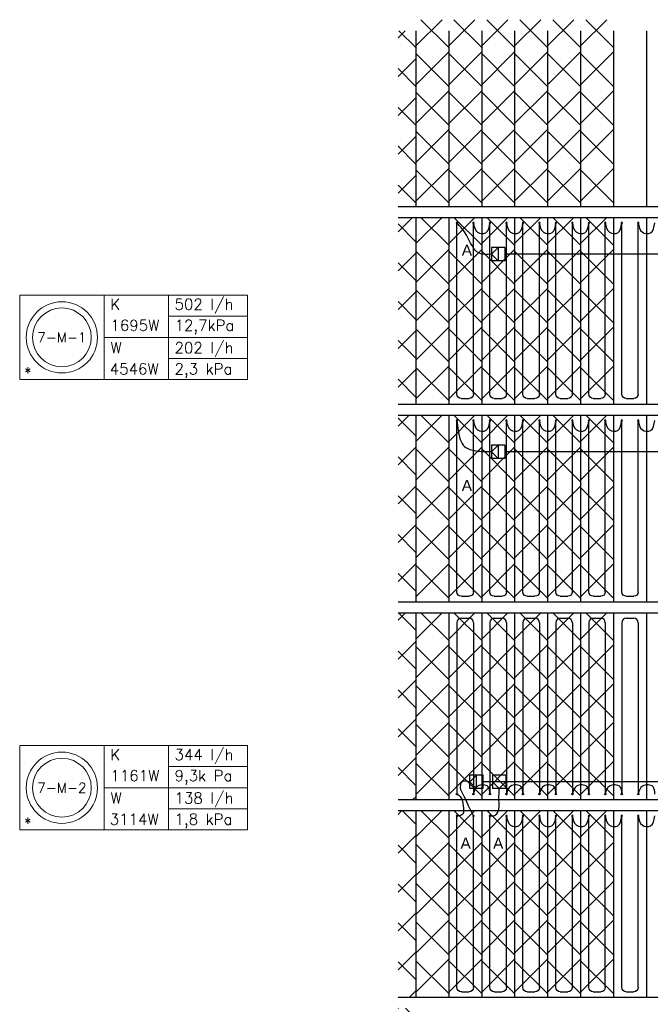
# Model space of a CAD drawing. Extents: x 51386 to 237147, y -567529 to -237881.
# Tile 10 of 16: x 110987 to 116726, y -258953 to -249989. Entities that reach past the tile are written whole.
import ezdxf
from ezdxf.enums import TextEntityAlignment as Align

# ---------------------------------------------------------------- set-up
doc = ezdxf.new("R2010")
doc.units = 0
doc.header["$LTSCALE"] = 25
for name, color, linetype in [('000Vermogens2', 7, 'CONTINUOUS'), ('KP-bandraster', 5, 'CONTINUOUS'), ('KP-koppelingen', 6, 'CONTINUOUS'), ('KP-leidingen(aanvoer)', 5, 'CONTINUOUS'), ('KP-panelen', 1, 'CONTINUOUS'), ('KP-registers', 4, 'CONTINUOUS'), ('KP-slangen', 7, 'CONTINUOUS'), ('KP-tekst', 7, 'CONTINUOUS')]:
    doc.layers.add(name, color=color, linetype=linetype)
doc.layers.add('KP-Aluminium', color=8, linetype='CONTINUOUS', lineweight=18)
doc.styles.add('arial', font='ARIAL.TTF')
doc.styles.add('VERWOL-1', font='ROMANS.SHX')
pattern_1 = [(45, (-34026.4, 3026.83), (-176.7767, 176.7767), []), (135, (-34026.4, 3026.83), (-176.7767, -176.7767), [])]

# ---------------------------------------------------------------- blocks, each defined once
blk = doc.blocks.new('Register A')
at = {"layer": 'KP-registers', "linetype": 'Continuous'}
for p, q in [((50, 115), (50, 185)), ((90, 225), (1644, 225)), ((90, 75), (1644, 75))]:
    blk.add_line(p, q, dxfattribs=at)
for centre in [(1650, 225), (1650, 75)]:
    blk.add_circle(centre, 6, dxfattribs=at)
for centre, start, end in [((90, 185), 90, 180), ((90, 115), 180, 270)]:
    blk.add_arc(centre, 40, start, end, dxfattribs=at)

msp = doc.modelspace()

# ---------------------------------------------------------------- hatches: boundary and pattern name
at = {"layer": 'KP-Aluminium', "linetype": 'Continuous'}
h = msp.add_hatch(dxfattribs=at)
h.set_pattern_fill('ANSI37', color=256, scale=2000, style=0)
h.set_pattern_definition([(45, (-35526.4, 4826.83), (-176.7767, 176.7767), []), (135, (-35526.4, 4826.83), (-176.7767, -176.7767), [])])
h.paths.add_polyline_path([(114891.1, -249988.7), (114591.1, -249988.7), (114591.1, -251688.7), (114891.1, -251688.7)])
h = msp.add_hatch(dxfattribs=at)
h.set_pattern_fill('ANSI37', color=256, scale=2000, style=0)
h.set_pattern_definition([(45, (-35226.4, 4826.83), (-176.7767, 176.7767), []), (135, (-35226.4, 4826.83), (-176.7767, -176.7767), [])])
h.paths.add_polyline_path([(115191.1, -249988.7), (114891.1, -249988.7), (114891.1, -251688.7), (115191.1, -251688.7)])
h = msp.add_hatch(dxfattribs=at)
h.set_pattern_fill('ANSI37', color=256, scale=2000, style=0)
h.set_pattern_definition([(45, (-34926.4, 4826.83), (-176.7767, 176.7767), []), (135, (-34926.4, 4826.83), (-176.7767, -176.7767), [])])
h.paths.add_polyline_path([(115491.1, -249988.7), (115191.1, -249988.7), (115191.1, -251688.7), (115491.1, -251688.7)])
h = msp.add_hatch(dxfattribs=at)
h.set_pattern_fill('ANSI37', color=256, scale=2000, style=0)
h.set_pattern_definition([(45, (-34626.4, 4826.83), (-176.7767, 176.7767), []), (135, (-34626.4, 4826.83), (-176.7767, -176.7767), [])])
h.paths.add_polyline_path([(115791.1, -249988.7), (115491.1, -249988.7), (115491.1, -251688.7), (115791.1, -251688.7)])
h = msp.add_hatch(dxfattribs=at)
h.set_pattern_fill('ANSI37', color=256, scale=2000, style=0)
h.set_pattern_definition([(45, (-34326.4, 4826.83), (-176.7767, 176.7767), []), (135, (-34326.4, 4826.83), (-176.7767, -176.7767), [])])
h.paths.add_polyline_path([(116091.1, -249988.7), (115791.1, -249988.7), (115791.1, -251688.7), (116091.1, -251688.7)])
h = msp.add_hatch(dxfattribs=at)
h.set_pattern_fill('ANSI37', color=256, scale=2000, style=0)
h.set_pattern_definition([(45, (-34026.4, 4826.83), (-176.7767, 176.7767), []), (135, (-34026.4, 4826.83), (-176.7767, -176.7767), [])])
h.paths.add_polyline_path([(116391.1, -249988.7), (116091.1, -249988.7), (116091.1, -251688.7), (116391.1, -251688.7)])
h = msp.add_hatch(dxfattribs=at)
h.set_pattern_fill('ANSI37', color=256, scale=2000, style=0)
h.set_pattern_definition(pattern_1)
h.paths.add_polyline_path([(114591.1, -255388.8), (114469.6, -255388.8), (114469.6, -255388.7), (114429.6, -255388.7), (114429.6, -257088.7), (114591.1, -257088.7)])
h.paths.add_polyline_path([(114591.1, -253588.7), (114429.6, -253588.7), (114429.6, -255288.7), (114591.1, -255288.7)])
h.paths.add_polyline_path([(114591.1, -251788.7), (114429.6, -251788.7), (114429.6, -253488.7), (114591.1, -253488.7)])
h.paths.add_polyline_path([(114591.1, -250238.7), (114429.6, -250238.7), (114429.6, -251688.7), (114591.1, -251688.7)])
h.paths.add_polyline_path([(114591.1, -250088.7), (114429.6, -250088.7), (114429.6, -250238.7), (114591.1, -250238.7)])
h = msp.add_hatch(dxfattribs=at)
h.set_pattern_fill('ANSI37', color=256, scale=2000, style=0)
h.set_pattern_definition([(45, (-35526.4, 3026.83), (-176.7767, 176.7767), []), (135, (-35526.4, 3026.83), (-176.7767, -176.7767), [])])
h.paths.add_polyline_path([(114891.1, -251788.7), (114591.1, -251788.7), (114591.1, -253488.7), (114891.1, -253488.7)])
h = msp.add_hatch(dxfattribs=at)
h.set_pattern_fill('ANSI37', color=256, scale=2000, style=0)
h.set_pattern_definition([(45, (-35226.4, 3026.83), (-176.7767, 176.7767), []), (135, (-35226.4, 3026.83), (-176.7767, -176.7767), [])])
h.paths.add_polyline_path([(115191.1, -251788.7), (114891.1, -251788.7), (114891.1, -253488.7), (115191.1, -253488.7)])
h = msp.add_hatch(dxfattribs=at)
h.set_pattern_fill('ANSI37', color=256, scale=2000, style=0)
h.set_pattern_definition([(45, (-34926.4, 3026.83), (-176.7767, 176.7767), []), (135, (-34926.4, 3026.83), (-176.7767, -176.7767), [])])
h.paths.add_polyline_path([(115491.1, -251788.7), (115191.1, -251788.7), (115191.1, -253488.7), (115491.1, -253488.7)])
h = msp.add_hatch(dxfattribs=at)
h.set_pattern_fill('ANSI37', color=256, scale=2000, style=0)
h.set_pattern_definition([(45, (-34626.4, 3026.83), (-176.7767, 176.7767), []), (135, (-34626.4, 3026.83), (-176.7767, -176.7767), [])])
h.paths.add_polyline_path([(115791.1, -251788.7), (115491.1, -251788.7), (115491.1, -253488.7), (115791.1, -253488.7)])
h = msp.add_hatch(dxfattribs=at)
h.set_pattern_fill('ANSI37', color=256, scale=2000, style=0)
h.set_pattern_definition([(45, (-34326.4, 3026.83), (-176.7767, 176.7767), []), (135, (-34326.4, 3026.83), (-176.7767, -176.7767), [])])
h.paths.add_polyline_path([(116091.1, -251788.7), (115791.1, -251788.7), (115791.1, -253488.7), (116091.1, -253488.7)])
h = msp.add_hatch(dxfattribs=at)
h.set_pattern_fill('ANSI37', color=256, scale=2000, style=0)
h.set_pattern_definition(pattern_1)
h.paths.add_polyline_path([(116391.1, -251788.7), (116091.1, -251788.7), (116091.1, -253488.7), (116391.1, -253488.7)])
h = msp.add_hatch(dxfattribs=at)
h.set_pattern_fill('ANSI37', color=256, scale=2000, style=0)
h.set_pattern_definition([(45, (-35526.4, 1226.83), (-176.7767, 176.7767), []), (135, (-35526.4, 1226.83), (-176.7767, -176.7767), [])])
h.paths.add_polyline_path([(114891.1, -253588.7), (114591.1, -253588.7), (114591.1, -255288.7), (114891.1, -255288.7)])
h = msp.add_hatch(dxfattribs=at)
h.set_pattern_fill('ANSI37', color=256, scale=2000, style=0)
h.set_pattern_definition([(45, (-35226.4, 1226.83), (-176.7767, 176.7767), []), (135, (-35226.4, 1226.83), (-176.7767, -176.7767), [])])
h.paths.add_polyline_path([(115191.1, -253588.7), (114891.1, -253588.7), (114891.1, -255288.7), (115191.1, -255288.7)])
h = msp.add_hatch(dxfattribs=at)
h.set_pattern_fill('ANSI37', color=256, scale=2000, style=0)
h.set_pattern_definition([(45, (-34926.4, 1226.83), (-176.7767, 176.7767), []), (135, (-34926.4, 1226.83), (-176.7767, -176.7767), [])])
h.paths.add_polyline_path([(115491.1, -253588.7), (115191.1, -253588.7), (115191.1, -255288.7), (115491.1, -255288.7)])
h = msp.add_hatch(dxfattribs=at)
h.set_pattern_fill('ANSI37', color=256, scale=2000, style=0)
h.set_pattern_definition([(45, (-34626.4, 1226.83), (-176.7767, 176.7767), []), (135, (-34626.4, 1226.83), (-176.7767, -176.7767), [])])
h.paths.add_polyline_path([(115791.1, -253588.7), (115491.1, -253588.7), (115491.1, -255288.7), (115791.1, -255288.7)])
h = msp.add_hatch(dxfattribs=at)
h.set_pattern_fill('ANSI37', color=256, scale=2000, style=0)
h.set_pattern_definition([(45, (-34326.4, 1226.83), (-176.7767, 176.7767), []), (135, (-34326.4, 1226.83), (-176.7767, -176.7767), [])])
h.paths.add_polyline_path([(116091.1, -253588.7), (115791.1, -253588.7), (115791.1, -255288.7), (116091.1, -255288.7)])
h = msp.add_hatch(dxfattribs=at)
h.set_pattern_fill('ANSI37', color=256, scale=2000, style=0)
h.set_pattern_definition([(45, (-34026.4, 1226.83), (-176.7767, 176.7767), []), (135, (-34026.4, 1226.83), (-176.7767, -176.7767), [])])
h.paths.add_polyline_path([(116391.1, -253588.7), (116091.1, -253588.7), (116091.1, -255288.7), (116391.1, -255288.7)])
h = msp.add_hatch(dxfattribs=at)
h.set_pattern_fill('ANSI37', color=256, scale=2000, style=0)
h.set_pattern_definition([(45, (-35526.4, -573.17), (-176.7767, 176.7767), []), (135, (-35526.4, -573.17), (-176.7767, -176.7767), [])])
h.paths.add_polyline_path([(114891.1, -255388.7), (114591.1, -255388.7), (114591.1, -257088.7), (114891.1, -257088.7)])
h = msp.add_hatch(dxfattribs=at)
h.set_pattern_fill('ANSI37', color=256, scale=2000, style=0)
h.set_pattern_definition([(45, (-35226.4, -573.17), (-176.7767, 176.7767), []), (135, (-35226.4, -573.17), (-176.7767, -176.7767), [])])
h.paths.add_polyline_path([(115191.1, -255388.7), (114891.1, -255388.7), (114891.1, -257088.7), (115191.1, -257088.7)])
h = msp.add_hatch(dxfattribs=at)
h.set_pattern_fill('ANSI37', color=256, scale=2000, style=0)
h.set_pattern_definition([(45, (-34926.4, -573.17), (-176.7767, 176.7767), []), (135, (-34926.4, -573.17), (-176.7767, -176.7767), [])])
h.paths.add_polyline_path([(115491.1, -255388.7), (115191.1, -255388.7), (115191.1, -257088.7), (115491.1, -257088.7)])
h = msp.add_hatch(dxfattribs=at)
h.set_pattern_fill('ANSI37', color=256, scale=2000, style=0)
h.set_pattern_definition([(45, (-34626.4, -573.17), (-176.7767, 176.7767), []), (135, (-34626.4, -573.17), (-176.7767, -176.7767), [])])
h.paths.add_polyline_path([(115791.1, -255388.7), (115491.1, -255388.7), (115491.1, -257088.7), (115791.1, -257088.7)])
h = msp.add_hatch(dxfattribs=at)
h.set_pattern_fill('ANSI37', color=256, scale=2000, style=0)
h.set_pattern_definition([(45, (-34326.4, -573.17), (-176.7767, 176.7767), []), (135, (-34326.4, -573.17), (-176.7767, -176.7767), [])])
h.paths.add_polyline_path([(116091.1, -255388.7), (115791.1, -255388.7), (115791.1, -257088.7), (116091.1, -257088.7)])
h = msp.add_hatch(dxfattribs=at)
h.set_pattern_fill('ANSI37', color=256, scale=2000, style=0)
h.set_pattern_definition([(45, (-34026.4, -573.17), (-176.7767, 176.7767), []), (135, (-34026.4, -573.17), (-176.7767, -176.7767), [])])
h.paths.add_polyline_path([(116391.1, -255388.7), (116091.1, -255388.7), (116091.1, -257088.7), (116391.1, -257088.7)])
h = msp.add_hatch(dxfattribs=at)
h.set_pattern_fill('ANSI37', color=256, scale=2000, style=0)
h.set_pattern_definition(pattern_1)
h.paths.add_polyline_path([(114591.1, -266188.7), (114429.6, -266188.7), (114429.6, -267638.7), (114591.1, -267638.7)])
h.paths.add_polyline_path([(114591.1, -264388.7), (114429.6, -264388.7), (114429.6, -266088.7), (114591.1, -266088.7)])
h.paths.add_polyline_path([(114591.1, -262588.8), (114469.6, -262588.8), (114469.6, -262588.7), (114429.6, -262588.7), (114429.6, -264288.7), (114591.1, -264288.7)])
h.paths.add_polyline_path([(114591.1, -260788.7), (114429.6, -260788.7), (114429.6, -262488.7), (114591.1, -262488.7)])
h.paths.add_polyline_path([(114591.1, -258988.7), (114429.6, -258988.7), (114429.6, -260688.7), (114591.1, -260688.7)])
h.paths.add_polyline_path([(114591.1, -257188.7), (114429.6, -257188.7), (114429.6, -258888.7), (114591.1, -258888.7)])
h.paths.add_polyline_path([(114591.1, -267638.7), (114429.6, -267638.7), (114429.6, -267788.7), (114591.1, -267788.7)])
h = msp.add_hatch(dxfattribs=at)
h.set_pattern_fill('ANSI37', color=256, scale=2000, style=0)
h.set_pattern_definition([(45, (-35526.4, -2373.17), (-176.7767, 176.7767), []), (135, (-35526.4, -2373.17), (-176.7767, -176.7767), [])])
h.paths.add_polyline_path([(114891.1, -257188.7), (114591.1, -257188.7), (114591.1, -258888.7), (114891.1, -258888.7)])
h = msp.add_hatch(dxfattribs=at)
h.set_pattern_fill('ANSI37', color=256, scale=2000, style=0)
h.set_pattern_definition([(45, (-35226.4, -2373.17), (-176.7767, 176.7767), []), (135, (-35226.4, -2373.17), (-176.7767, -176.7767), [])])
h.paths.add_polyline_path([(115191.1, -257188.7), (114891.1, -257188.7), (114891.1, -258888.7), (115191.1, -258888.7)])
h = msp.add_hatch(dxfattribs=at)
h.set_pattern_fill('ANSI37', color=256, scale=2000, style=0)
h.set_pattern_definition([(45, (-34926.4, -2373.17), (-176.7767, 176.7767), []), (135, (-34926.4, -2373.17), (-176.7767, -176.7767), [])])
h.paths.add_polyline_path([(115491.1, -257188.7), (115191.1, -257188.7), (115191.1, -258888.7), (115491.1, -258888.7)])
h = msp.add_hatch(dxfattribs=at)
h.set_pattern_fill('ANSI37', color=256, scale=2000, style=0)
h.set_pattern_definition([(45, (-34626.4, -2373.17), (-176.7767, 176.7767), []), (135, (-34626.4, -2373.17), (-176.7767, -176.7767), [])])
h.paths.add_polyline_path([(115791.1, -257188.7), (115491.1, -257188.7), (115491.1, -258888.7), (115791.1, -258888.7)])
h = msp.add_hatch(dxfattribs=at)
h.set_pattern_fill('ANSI37', color=256, scale=2000, style=0)
h.set_pattern_definition([(45, (-34326.4, -2373.17), (-176.7767, 176.7767), []), (135, (-34326.4, -2373.17), (-176.7767, -176.7767), [])])
h.paths.add_polyline_path([(116091.1, -257188.7), (115791.1, -257188.7), (115791.1, -258888.7), (116091.1, -258888.7)])
h = msp.add_hatch(dxfattribs=at)
h.set_pattern_fill('ANSI37', color=256, scale=2000, style=0)
h.set_pattern_definition([(45, (-34026.4, -2373.17), (-176.7767, 176.7767), []), (135, (-34026.4, -2373.17), (-176.7767, -176.7767), [])])
h.paths.add_polyline_path([(116391.1, -257188.7), (116091.1, -257188.7), (116091.1, -258888.7), (116391.1, -258888.7)])

# ---------------------------------------------------------------- linework, layer by layer
at = {"layer": '000Vermogens2', "linetype": 'Continuous', "lineweight": 0}
for p, q in [((110986.7, -252497.3), (110986.7, -253265.2)), ((110986.7, -252497.3), (113059.6, -252497.3)), ((111754.6, -252497.3), (111754.6, -253265.2)), ((112339.9, -252881.2), (112339.9, -252497.3)), ((113059.6, -252497.3), (113059.6, -253265.2)), ((112339.9, -252689.3), (113059.6, -252689.3)), ((111754.6, -252881.2), (113059.6, -252881.2)), ((112339.9, -252881.2), (112339.9, -253265.2)), ((112339.9, -253073.2), (113059.6, -253073.2)), ((110986.7, -253265.2), (113059.6, -253265.2)), ((110986.7, -256597.7), (110986.7, -257365.5)), ((110986.7, -256597.7), (113059.6, -256597.7)), ((111754.6, -256597.7), (111754.6, -257365.5)), ((112339.9, -256981.6), (112339.9, -256597.7)), ((113059.6, -256597.7), (113059.6, -257365.5)), ((112339.9, -256789.6), (113059.6, -256789.6)), ((111754.6, -256981.6), (113059.6, -256981.6)), ((112339.9, -256981.6), (112339.9, -257365.5)), ((112339.9, -257173.6), (113059.6, -257173.6)), ((110986.7, -257365.5), (113059.6, -257365.5))]:
    msp.add_line(p, q, dxfattribs=at)
for centre, radius in [((111370.7, -252881.2), 324.2), ((111370.7, -252881.2), 267.6), ((111370.7, -256981.6), 324.2), ((111370.7, -256981.6), 267.6)]:
    msp.add_circle(centre, radius, dxfattribs=at)
at = {"layer": 'KP-bandraster', "linetype": 'Continuous'}
for p, q in [((114429.6, -251688.7), (130621.4, -251688.7)), ((114429.6, -251788.7), (130660.5, -251788.7)), ((114429.6, -253488.7), (131232.3, -253488.7)), ((114429.6, -253588.7), (131260.6, -253588.7)), ((114429.6, -255288.7), (121154.9, -255288.7)), ((114429.6, -255388.7), (121154.8, -255388.7)), ((114429.6, -257088.7), (121154.8, -257088.7)), ((114429.6, -257188.7), (121154.8, -257188.7)), ((114429.6, -258888.7), (121154.8, -258888.7))]:
    msp.add_line(p, q, dxfattribs=at)
at = {"layer": 'KP-koppelingen', "linetype": 'Continuous'}
for p, q in [((115281.3, -252062.4), (115281.2, -252184.1)), ((115402.9, -252062.5), (115281.3, -252062.4)), ((115281.3, -252123.3), (115342.1, -252062.5)), ((115342.1, -252062.5), (115342.1, -252184.1)), ((115402.9, -252062.5), (115402.9, -252184.1)), ((115342.1, -252184.1), (115281.3, -252123.3)), ((115402.9, -252184.1), (115281.2, -252184.1)), ((115281.3, -253862), (115281.2, -253983.6)), ((115402.9, -253862), (115281.3, -253862)), ((115281.3, -253922.8), (115342.1, -253862)), ((115342.1, -253862), (115342.1, -253983.6)), ((115402.9, -253862), (115402.9, -253983.6)), ((115342.1, -253983.6), (115281.3, -253922.8)), ((115402.9, -253983.6), (115281.2, -253983.6)), ((115203.8, -256867.4), (115082.2, -256867.4)), ((115082.2, -256989.1), (115082.2, -256867.4)), ((115143, -256867.4), (115082.2, -256928.2)), ((115143, -256989.1), (115143, -256867.4)), ((115203.8, -256989.1), (115203.8, -256867.4)), ((115410.8, -256867.4), (115289.1, -256867.4)), ((115289.1, -256867.4), (115289.1, -256989.1)), ((115410.8, -256867.4), (115410.8, -256989.1)), ((115082.2, -256928.2), (115143, -256989.1)), ((115203.8, -256989.1), (115082.2, -256989.1)), ((115410.8, -256928.2), (115289.1, -256928.2)), ((115289.1, -256928.2), (115350, -256989.1)), ((115410.8, -256989.1), (115289.1, -256989.1)), ((115350, -256989.1), (115410.8, -256928.2))]:
    msp.add_line(p, q, dxfattribs=at)
at = {"layer": 'KP-leidingen(aanvoer)', "linetype": 'Continuous'}
for p, q in [((121245.1, -252123.4), (115402.9, -252122.8)), ((121244.9, -253923.4), (115402.9, -253922.8)), ((121826, -256928.7), (115203.8, -256928))]:
    msp.add_line(p, q, dxfattribs=at)
at = {"layer": 'KP-panelen', "linetype": 'Continuous'}
for p, q in [((114591.1, -250088.7), (114591.1, -251688.7)), ((114891.1, -250088.7), (114891.1, -251688.7)), ((115191.1, -250088.7), (115191.1, -251688.7)), ((115491.1, -250088.7), (115491.1, -251688.7)), ((115791.1, -250088.7), (115791.1, -251688.7)), ((116091.1, -250088.7), (116091.1, -251688.7)), ((116391.1, -250088.7), (116391.1, -251688.7)), ((116691.1, -250088.7), (116691.1, -251688.7)), ((114591.1, -251788.7), (114591.1, -253488.7)), ((114891.1, -251788.7), (114891.1, -253488.7)), ((115191.1, -251788.7), (115191.1, -253488.7)), ((115491.1, -251788.7), (115491.1, -253488.7)), ((115791.1, -251788.7), (115791.1, -253488.7)), ((116091.1, -251788.7), (116091.1, -253488.7)), ((116391.1, -251788.7), (116391.1, -253488.7)), ((116691.1, -251788.7), (116691.1, -253488.7)), ((114591.1, -253588.7), (114591.1, -255288.7)), ((114891.1, -253588.7), (114891.1, -255288.7)), ((115191.1, -253588.7), (115191.1, -255288.7)), ((115491.1, -253588.7), (115491.1, -255288.7)), ((115791.1, -253588.7), (115791.1, -255288.7)), ((116091.1, -253588.7), (116091.1, -255288.7)), ((116391.1, -253588.7), (116391.1, -255288.7)), ((116691.1, -253588.7), (116691.1, -255288.7)), ((114591.1, -255388.7), (114591.1, -257088.7)), ((114891.1, -255388.7), (114891.1, -257088.7)), ((115191.1, -255388.7), (115191.1, -257088.7)), ((115491.1, -255388.7), (115491.1, -257088.7)), ((115791.1, -255388.7), (115791.1, -257088.7)), ((116091.1, -255388.7), (116091.1, -257088.7)), ((116391.1, -255388.7), (116391.1, -257088.7)), ((116691.1, -255388.7), (116691.1, -257088.7)), ((114591.1, -257188.7), (114591.1, -258888.7)), ((114891.1, -257188.7), (114891.1, -258888.7)), ((115191.1, -257188.7), (115191.1, -258888.7)), ((115491.1, -257188.7), (115491.1, -258888.7)), ((115791.1, -257188.7), (115791.1, -258888.7)), ((116091.1, -257188.7), (116091.1, -258888.7)), ((116391.1, -257188.7), (116391.1, -258888.7)), ((116691.1, -257188.7), (116691.1, -258888.7))]:
    msp.add_line(p, q, dxfattribs=at)
at = {"layer": 'KP-slangen', "linetype": 'Continuous'}
for points in [[(115281.3, -252123.3), (115167.3, -252114.4), (115053.2, -251950.2), (114966.9, -251838.9)], [(115116.1, -251838.7), (115153.6, -251922.9), (115228.7, -251928.7), (115266.1, -251838.7)], [(115416.1, -251838.7), (115453.6, -251922.9), (115528.7, -251928.7), (115566.1, -251838.7)], [(115716.1, -251838.7), (115753.6, -251922.9), (115828.7, -251928.7), (115866.1, -251838.7)], [(116016.1, -251838.7), (116053.6, -251922.9), (116128.7, -251928.7), (116166.1, -251838.7)], [(116316.1, -251838.7), (116353.6, -251922.9), (116428.7, -251928.7), (116466.1, -251838.7)], [(116616.1, -251838.7), (116653.6, -251922.9), (116728.7, -251928.7), (116766.1, -251838.7)], [(114966.3, -253638.5), (114977.5, -253730.3), (115035.9, -253875), (115141.7, -253914), (115280.9, -253919.5)], [(115116.1, -253638.7), (115153.6, -253722.9), (115228.7, -253728.7), (115266.1, -253638.7)], [(115416.1, -253638.7), (115453.6, -253722.9), (115528.7, -253728.7), (115566.1, -253638.7)], [(115716.1, -253638.7), (115753.6, -253722.9), (115828.7, -253728.7), (115866.1, -253638.7)], [(116016.1, -253638.7), (116053.6, -253722.9), (116128.7, -253728.7), (116166.1, -253638.7)], [(116316.1, -253638.7), (116353.6, -253722.9), (116428.7, -253728.7), (116466.1, -253638.7)], [(116616.1, -253638.7), (116653.6, -253722.9), (116728.7, -253728.7), (116766.1, -253638.7)], [(115082.2, -256928.2), (115012.4, -256928.2), (114996.9, -256957.8), (115028.9, -257057.1), (115068.6, -257143.1), (115116.1, -257237.9)], [(115266.1, -257038.7), (115250.6, -256972.9), (115155.5, -256965.9), (115116.1, -257038.7)], [(115266.1, -257239), (115318, -257228), (115347.8, -257175), (115348.9, -257112.2), (115348.9, -257036.1), (115350, -256989.8)], [(115566.1, -257038.7), (115550.6, -256972.9), (115455.5, -256965.9), (115416.1, -257038.7)], [(115866.1, -257038.7), (115850.6, -256972.9), (115755.5, -256965.9), (115716.1, -257038.7)], [(116166.1, -257038.7), (116150.6, -256972.9), (116055.5, -256965.9), (116016.1, -257038.7)], [(116466.1, -257038.7), (116450.6, -256972.9), (116355.5, -256965.9), (116316.1, -257038.7)], [(116766.1, -257038.7), (116750.6, -256972.9), (116655.5, -256965.9), (116616.1, -257038.7)], [(114966.1, -257038.7), (115002.6, -257070.3), (115021.5, -257147.4), (115019.4, -257221.7), (114966.1, -257238.7)], [(115416.1, -257238.7), (115453.6, -257322.9), (115528.7, -257328.7), (115566.1, -257238.7)], [(115716.1, -257238.7), (115753.6, -257322.9), (115828.7, -257328.7), (115866.1, -257238.7)], [(116016.1, -257238.7), (116053.6, -257322.9), (116128.7, -257328.7), (116166.1, -257238.7)], [(116316.1, -257238.7), (116353.6, -257322.9), (116428.7, -257328.7), (116466.1, -257238.7)], [(116616.1, -257238.7), (116653.6, -257322.9), (116728.7, -257328.7), (116766.1, -257238.7)]]:
    msp.add_spline(points, degree=3, dxfattribs=at)

# ---------------------------------------------------------------- block references
at = {"layer": 'KP-registers', "linetype": 'Continuous', "xscale": -1, "rotation": 270}
for p in [(114891.1, -253488.7), (115191.1, -253488.7), (115491.1, -253488.7), (115791.1, -253488.7), (116091.1, -253488.7), (116391.1, -253488.7), (114891.1, -255288.7), (115191.1, -255288.7), (115491.1, -255288.7), (115791.1, -255288.7), (116091.1, -255288.7), (116391.1, -255288.7), (114891.1, -258888.7), (115191.1, -258888.7), (115491.1, -258888.7), (115791.1, -258888.7), (116091.1, -258888.7), (116391.1, -258888.7)]:
    msp.add_blockref('Register A', p, dxfattribs=at)
at = {"layer": 'KP-registers', "linetype": 'Continuous', "rotation": 270}
for p in [(114891.1, -255388.7), (115191.1, -255388.7), (115491.1, -255388.7), (115791.1, -255388.7), (116091.1, -255388.7), (116391.1, -255388.7)]:
    msp.add_blockref('Register A', p, dxfattribs=at)

# ---------------------------------------------------------------- texts
at = {"layer": '000Vermogens2', "linetype": 'Continuous', "lineweight": 0, "style": 'VERWOL-1'}
for s, p in [('K', (111812.4, -252629.4)), ('502 l/h', (112396.1, -252629.4)), ('12,7kPa', (112396.1, -252821.3)), ('1695W', (111812.4, -252821.3)), ('W', (111812.4, -253025.7)), ('202 l/h', (112396.1, -253025.7)), ('*', (111026, -253251.7)), ('4546W', (111806.3, -253217.6)), ('2,3 kPa', (112396.1, -253217.6)), ('K', (111812.4, -256729.7)), ('344 l/h', (112396.1, -256729.7)), ('1161W', (111812.4, -256921.7)), ('9,3k Pa', (112396.1, -256921.7)), ('W', (111812.4, -257126)), ('138 l/h', (112396.1, -257126)), ('*', (111026, -257352)), ('3114W', (111806.3, -257318)), ('1,8 kPa', (112396.1, -257318))]:
    msp.add_text(s, height=100, dxfattribs=at).set_placement(p)
for s, p in [('7-M-1', (111370.7, -252881.2)), ('7-M-2', (111370.7, -256981.6))]:
    msp.add_text(s, height=90, dxfattribs=at).set_placement(p, align=Align.MIDDLE_CENTER)
at = {"layer": 'KP-tekst', "linetype": 'Continuous', "char_height": 100, "attachment_point": 5, "style": 'arial'}
for insert in [(115056.5, -252086.8), (115056.5, -254229), (115045, -257486.8), (115341.8, -257486.8)]:
    msp.add_mtext('\\A1;A', dxfattribs=dict(at, insert=insert))

doc.saveas('drawing.dxf')
